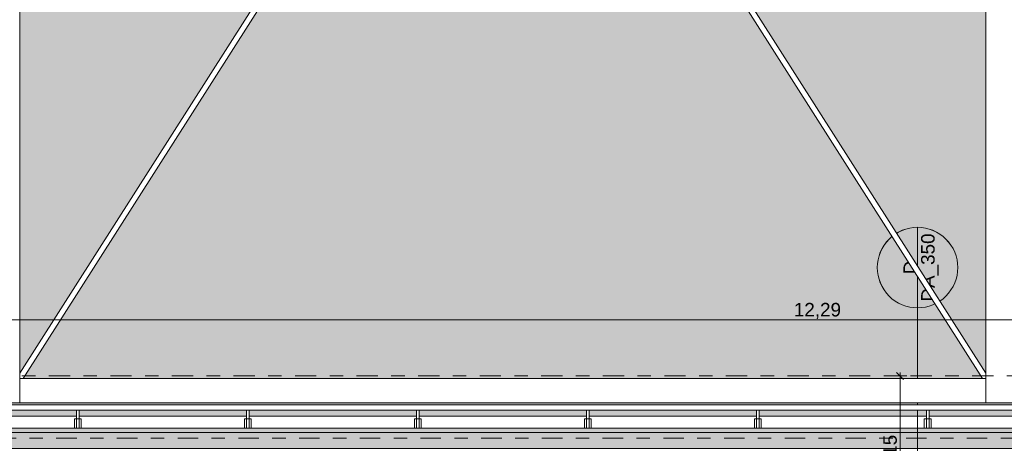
# Model space of a CAD drawing. Header units: metres. Extents: x -180 to 4, y -47 to 4.
# Tile 114 of 256: x -137.22 to -129.88, y -12.2 to -9.04. Entities that reach past the tile are written whole.
import ezdxf

# ---------------------------------------------------------------- set-up
doc = ezdxf.new("R2010")
doc.units = ezdxf.units.M
doc.header["$LTSCALE"] = 0.05
doc.header["$PDMODE"] = 1
doc.header["$PDSIZE"] = -2
for name, pattern in [('ISO-02 Strichlinie', [3.81, 3.048, -0.762]), ('ISO-10 Strichpunktlinie', [4.699, 3.048, -0.762, 0.127, -0.762]), ('Linienart-53', [5.291531, 3.175, -1.058062, 0.352704, -0.705764])]:
    doc.linetypes.add(name, pattern=pattern)
doc.layers.get('0').update_dxf_attribs({"lineweight": 25})
for name, color, linetype, lineweight, true_color in [('30 -36 Dächer- 3 Dachbeläge', 7, 'Continuous', 15, 0x9999ff), ('30 -36 Dächer- 4 Dachbekleidungen', 7, 'Continuous', 9, 0xccccff), ('70 -72 Beschriftung- 1 Beschriftung allgemein', 7, 'Continuous', 9, 0xff6633), ('70 -72 Beschriftung- 7 Detailverweise', 7, 'Continuous', 9, 0x00dd00), ('70 -72 Beschriftung- 7 Detailverweise Linie', 7, 'Continuous', 9, 0x00dd00), ('70 -76 Bemaßung- 2 Allgemein', 7, 'Continuous', 5, 0x6666cc)]:
    doc.layers.add(name, color=color, linetype=linetype, lineweight=lineweight, true_color=true_color)
for name, color, linetype, lineweight in [('60- 61 allgemeine Ausstattung- 4 Terrassen', 7, 'Continuous', 9), ('70 -71 Achsen- 1 Gebäudeachsen', 7, 'Linienart-53', 18), ('70 -72 Beschriftung-14 Schatten', 7, 'Continuous', 5), ('Keine', 7, 'Continuous', 9)]:
    doc.layers.add(name, color=color, linetype=linetype, lineweight=lineweight)
doc.styles.add('Arial', font='arial.ttf')
doc.dimstyles.new('k+k_klein', dxfattribs={"dimtxt": 0.075516, "dimasz": 0.05302, "dimexe": 0.05, "dimexo": 0.15, "dimgap": 0.005, "dimtad": 1, "dimdec": 3, "dimtxsty": 'Arial', "dimblk": 'VW_SLASH-2', "dimblk1": 'VW_SLASH-2', "dimblk2": 'VW_SLASH-2', "dimcen": 0, "dimdle": 0.025, "dimadec": 3, "dimazin": 0, "dimtfac": 0.75, "dimtdec": 3, "dimtix": 1, "dimtmove": 0, "dimatfit": 0, "dimldrblk": 'VW_FILLEDARROW', "dimfxl": 0.1, "dimfxlon": 1, "dimfrac": 2, "dimtolj": 1, "dimarcsym": 0})

# ---------------------------------------------------------------- blocks, each defined once
blk = doc.blocks.new('Gruppe-853')
at = {"layer": '70 -72 Beschriftung- 7 Detailverweise'}
blk.add_line((0.935, 0), (0.335, 0), dxfattribs=at)
at = {"layer": '70 -72 Beschriftung- 7 Detailverweise', "flags": 128}
blk.add_lwpolyline([(0.935, 0), (0.9336, -0.0294), (0.9292, -0.0585), (0.9221, -0.0871), (0.9122, -0.1148), (0.8996, -0.1414), (0.8844, -0.1667), (0.8669, -0.1903), (0.8471, -0.2121), (0.8253, -0.2319), (0.8017, -0.2494), (0.7764, -0.2646), (0.7498, -0.2772), (0.7221, -0.2871), (0.6935, -0.2942), (0.6644, -0.2986), (0.635, -0.3), (0.6056, -0.2986), (0.5765, -0.2942), (0.5479, -0.2871), (0.5202, -0.2772), (0.4936, -0.2646), (0.4683, -0.2494), (0.4447, -0.2319), (0.4229, -0.2121), (0.4031, -0.1903), (0.3856, -0.1667), (0.3704, -0.1414), (0.3578, -0.1148), (0.3479, -0.0871), (0.3408, -0.0585), (0.3364, -0.0294), (0.335, 0), (0.3364, 0.0294), (0.3408, 0.0585), (0.3479, 0.0871), (0.3578, 0.1148), (0.3704, 0.1414), (0.3856, 0.1667), (0.4031, 0.1903), (0.4229, 0.2121), (0.4447, 0.2319), (0.4683, 0.2494), (0.4936, 0.2646), (0.5202, 0.2772), (0.5479, 0.2871), (0.5765, 0.2942), (0.6056, 0.2986), (0.635, 0.3), (0.6644, 0.2986), (0.6935, 0.2942), (0.7221, 0.2871), (0.7498, 0.2772), (0.7764, 0.2646), (0.8017, 0.2494), (0.8253, 0.2319), (0.8471, 0.2121), (0.8669, 0.1903), (0.8844, 0.1667), (0.8996, 0.1414), (0.9122, 0.1148), (0.9221, 0.0871), (0.9292, 0.0585), (0.9336, 0.0294)], close=True, dxfattribs=at)
at = {"layer": '70 -72 Beschriftung- 7 Detailverweise'}
blk.add_point((0.635, 0), dxfattribs=at)
at = {"layer": '70 -72 Beschriftung- 7 Detailverweise', "line_spacing_factor": 0.96878, "style": 'Arial'}
for s, insert, char_height, attachment_point in [('D', (0.635, 0.0046), 0.1007, 8), ('DA_350', (0.635, -0.0267), 0.10069, 2)]:
    blk.add_mtext(s, dxfattribs=dict(at, insert=insert, char_height=char_height, attachment_point=attachment_point))
blk = doc.blocks.new('Referenzmarkierung-53')
at = {"layer": '70 -72 Beschriftung- 7 Detailverweise', "transparency": 33554687}
for q in [(-1.4805, 0), (0.635, 0)]:
    blk.add_line((0, 0), q, dxfattribs=at)
at = {"layer": '70 -72 Beschriftung- 7 Detailverweise', "color": 7, "transparency": 33554687}
blk.add_blockref('Gruppe-853', (0, 0), dxfattribs=at)
blk = doc.blocks.new('Gruppe-1190')
at = {"color": 255}
blk.add_wipeout([(-136.7777, -12.017), (-136.7777, -12.087), (-136.7977, -12.087), (-136.7977, -12.017)], dxfattribs=at).dxf.layer = '30 -36 Dächer- 4 Dachbekleidungen'
at = {"layer": '30 -36 Dächer- 4 Dachbekleidungen', "flags": 128}
for points in [[(-136.7977, -12.017), (-136.8127, -12.017), (-136.8127, -12.087), (-136.7977, -12.087)], [(-136.7777, -12.017), (-136.7777, -12.087), (-136.7977, -12.087), (-136.7977, -12.017)], [(-136.7777, -12.017), (-136.7627, -12.017), (-136.7627, -12.087), (-136.7777, -12.087)]]:
    blk.add_lwpolyline(points, dxfattribs=at)
at = {"color": 255}
blk.add_wipeout([(-136.7777, -12.017), (-136.7777, -11.937), (-136.7977, -11.937), (-136.7977, -12.017)], dxfattribs=at).dxf.layer = '30 -36 Dächer- 4 Dachbekleidungen'
at = {"layer": '30 -36 Dächer- 4 Dachbekleidungen', "flags": 128}
blk.add_lwpolyline([(-136.7777, -12.017), (-136.7777, -11.937), (-136.7977, -11.937), (-136.7977, -12.017)], close=True, dxfattribs=at)
blk = doc.blocks.new('Gruppe-1191')
at = {"color": 255}
blk.add_wipeout([(-135.511, -12.017), (-135.511, -12.087), (-135.531, -12.087), (-135.531, -12.017)], dxfattribs=at).dxf.layer = '30 -36 Dächer- 4 Dachbekleidungen'
at = {"layer": '30 -36 Dächer- 4 Dachbekleidungen', "flags": 128}
for points in [[(-135.531, -12.017), (-135.546, -12.017), (-135.546, -12.087), (-135.531, -12.087)], [(-135.511, -12.017), (-135.511, -12.087), (-135.531, -12.087), (-135.531, -12.017)], [(-135.511, -12.017), (-135.496, -12.017), (-135.496, -12.087), (-135.511, -12.087)]]:
    blk.add_lwpolyline(points, dxfattribs=at)
at = {"color": 255}
blk.add_wipeout([(-135.511, -12.017), (-135.511, -11.937), (-135.531, -11.937), (-135.531, -12.017)], dxfattribs=at).dxf.layer = '30 -36 Dächer- 4 Dachbekleidungen'
at = {"layer": '30 -36 Dächer- 4 Dachbekleidungen', "flags": 128}
blk.add_lwpolyline([(-135.511, -12.017), (-135.511, -11.937), (-135.531, -11.937), (-135.531, -12.017)], close=True, dxfattribs=at)
blk = doc.blocks.new('Gruppe-1192')
at = {"color": 255}
blk.add_wipeout([(-134.2443, -12.017), (-134.2443, -12.087), (-134.2643, -12.087), (-134.2643, -12.017)], dxfattribs=at).dxf.layer = '30 -36 Dächer- 4 Dachbekleidungen'
at = {"layer": '30 -36 Dächer- 4 Dachbekleidungen', "flags": 128}
for points in [[(-134.2643, -12.017), (-134.2793, -12.017), (-134.2793, -12.087), (-134.2643, -12.087)], [(-134.2443, -12.017), (-134.2443, -12.087), (-134.2643, -12.087), (-134.2643, -12.017)], [(-134.2443, -12.017), (-134.2293, -12.017), (-134.2293, -12.087), (-134.2443, -12.087)]]:
    blk.add_lwpolyline(points, dxfattribs=at)
at = {"color": 255}
blk.add_wipeout([(-134.2443, -12.017), (-134.2443, -11.937), (-134.2643, -11.937), (-134.2643, -12.017)], dxfattribs=at).dxf.layer = '30 -36 Dächer- 4 Dachbekleidungen'
at = {"layer": '30 -36 Dächer- 4 Dachbekleidungen', "flags": 128}
blk.add_lwpolyline([(-134.2443, -12.017), (-134.2443, -11.937), (-134.2643, -11.937), (-134.2643, -12.017)], close=True, dxfattribs=at)
blk = doc.blocks.new('Gruppe-1193')
at = {"color": 255}
blk.add_wipeout([(-132.9777, -12.017), (-132.9777, -12.087), (-132.9977, -12.087), (-132.9977, -12.017)], dxfattribs=at).dxf.layer = '30 -36 Dächer- 4 Dachbekleidungen'
at = {"layer": '30 -36 Dächer- 4 Dachbekleidungen', "flags": 128}
for points in [[(-132.9977, -12.017), (-133.0127, -12.017), (-133.0127, -12.087), (-132.9977, -12.087)], [(-132.9777, -12.017), (-132.9777, -12.087), (-132.9977, -12.087), (-132.9977, -12.017)], [(-132.9777, -12.017), (-132.9627, -12.017), (-132.9627, -12.087), (-132.9777, -12.087)]]:
    blk.add_lwpolyline(points, dxfattribs=at)
at = {"color": 255}
blk.add_wipeout([(-132.9777, -12.017), (-132.9777, -11.937), (-132.9977, -11.937), (-132.9977, -12.017)], dxfattribs=at).dxf.layer = '30 -36 Dächer- 4 Dachbekleidungen'
at = {"layer": '30 -36 Dächer- 4 Dachbekleidungen', "flags": 128}
blk.add_lwpolyline([(-132.9777, -12.017), (-132.9777, -11.937), (-132.9977, -11.937), (-132.9977, -12.017)], close=True, dxfattribs=at)
blk = doc.blocks.new('Gruppe-1194')
at = {"color": 255}
blk.add_wipeout([(-131.711, -12.017), (-131.711, -12.087), (-131.731, -12.087), (-131.731, -12.017)], dxfattribs=at).dxf.layer = '30 -36 Dächer- 4 Dachbekleidungen'
at = {"layer": '30 -36 Dächer- 4 Dachbekleidungen', "flags": 128}
for points in [[(-131.731, -12.017), (-131.746, -12.017), (-131.746, -12.087), (-131.731, -12.087)], [(-131.711, -12.017), (-131.711, -12.087), (-131.731, -12.087), (-131.731, -12.017)], [(-131.711, -12.017), (-131.696, -12.017), (-131.696, -12.087), (-131.711, -12.087)]]:
    blk.add_lwpolyline(points, dxfattribs=at)
at = {"color": 255}
blk.add_wipeout([(-131.711, -12.017), (-131.711, -11.937), (-131.731, -11.937), (-131.731, -12.017)], dxfattribs=at).dxf.layer = '30 -36 Dächer- 4 Dachbekleidungen'
at = {"layer": '30 -36 Dächer- 4 Dachbekleidungen', "flags": 128}
blk.add_lwpolyline([(-131.711, -12.017), (-131.711, -11.937), (-131.731, -11.937), (-131.731, -12.017)], close=True, dxfattribs=at)
blk = doc.blocks.new('Gruppe-1195')
at = {"color": 255}
blk.add_wipeout([(-130.4443, -12.017), (-130.4443, -12.087), (-130.4643, -12.087), (-130.4643, -12.017)], dxfattribs=at).dxf.layer = '30 -36 Dächer- 4 Dachbekleidungen'
at = {"layer": '30 -36 Dächer- 4 Dachbekleidungen', "flags": 128}
for points in [[(-130.4643, -12.017), (-130.4793, -12.017), (-130.4793, -12.087), (-130.4643, -12.087)], [(-130.4443, -12.017), (-130.4443, -12.087), (-130.4643, -12.087), (-130.4643, -12.017)], [(-130.4443, -12.017), (-130.4293, -12.017), (-130.4293, -12.087), (-130.4443, -12.087)]]:
    blk.add_lwpolyline(points, dxfattribs=at)
at = {"color": 255}
blk.add_wipeout([(-130.4443, -12.017), (-130.4443, -11.937), (-130.4643, -11.937), (-130.4643, -12.017)], dxfattribs=at).dxf.layer = '30 -36 Dächer- 4 Dachbekleidungen'
at = {"layer": '30 -36 Dächer- 4 Dachbekleidungen', "flags": 128}
blk.add_lwpolyline([(-130.4443, -12.017), (-130.4443, -11.937), (-130.4643, -11.937), (-130.4643, -12.017)], close=True, dxfattribs=at)
blk = doc.blocks.new('Gruppe-1384')
at = {"color": 255, "linetype": 'ISO-02 Strichlinie', "lineweight": 5, "transparency": 33554483}
blk.add_wipeout([(-129.82059596, -0.94704198), (-129.82059596, -11.49704198), (-130.02099996, -11.49704198), (-130.02099996, -11.89704198), (-129.82059596, -11.89704198), (-129.82059596, -12.11704198), (-137.42059596, -12.11704198), (-137.42059596, -11.89704198), (-137.22099996, -11.89704198), (-137.22099996, -11.49704198), (-137.42059596, -11.49704198), (-137.42059596, -0.94704198)], dxfattribs=at).dxf.layer = '60- 61 allgemeine Ausstattung- 4 Terrassen'
at = {"layer": '30 -36 Dächer- 3 Dachbeläge', "linetype": 'Continuous', "lineweight": 0}
blk.add_hatch(color=254, dxfattribs=at).paths.add_polyline_path([(-100.01799996, -12.23704198), (-100.01799996, -12.11704198), (-160.12099996, -12.11704198), (-160.12099996, -31.45204198), (-161.04799996, -31.45204198), (-161.04799996, -31.61704198), (-160.09099996, -31.61704198), (-160.09099996, -39.25704198), (-159.93099996, -39.25704198), (-159.93099996, -12.23704198)])
at = {"layer": '60- 61 allgemeine Ausstattung- 4 Terrassen', "linetype": 'Continuous', "lineweight": 9, "transparency": 33554483}
h = blk.add_hatch(dxfattribs=at)
h.set_pattern_fill('Sand 1 sehr fein SRF', style=0, pattern_type=2)
h.set_pattern_definition([(-22, (-129.5485, -6.532042), (-0.018555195, 0.04226461), [0.000625, -0.061875]), (14, (-129.540251, -6.554718), (-0.037110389, -0.027832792), [0.000625, -0.030625]), (-3.77456, (-129.599014, -6.56915), (-0.01958604, 0.06597403), [0.00028186, -0.09367194]), (-68, (-129.42892, -6.50524), (0.1926424, 0.04408), [0.00028125, -0.09346875]), (96, (-129.562934, -6.596983), (-0.036105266, -0.06319548), [0.0005625, -0.0931875]), (132, (-129.5351, -6.57328), (0.040202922, 0.004123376), [0.0003125, -0.0621875]), (-17, (-129.567055, -6.55678), (0.0930531, 0.02892868), [0.000625, -0.061875]), (-145, (-129.5619, -6.551625), (0.06266964, -0.04009224), [0.000625, -0.061875]), (-137, (-129.57633, -6.548533), (0.0494443, -0.02123569), [0.000625, -0.061875])])
h.paths.add_polyline_path([(-99.84099996, -11.27704198), (-99.35099996, -11.27704198), (-99.35099996, -11.10004198), (-99.54599996, -11.10004198), (-99.54599996, -8.69704198), (-101.84599996, -8.69704198), (-101.84599996, -2.69704198), (-99.54599996, -2.69704198), (-99.54599996, -0.94704198), (-159.62399996, -0.94704198), (-159.62399996, -2.69704198), (-155.87399996, -2.69704198), (-155.87399996, -8.69704198), (-159.62399996, -8.69704198), (-159.62399996, -11.62704198), (-159.80099996, -11.62704198), (-159.80099996, -12.11704198), (-100.01799996, -12.11704198), (-100.01799996, -11.76704198), (-99.84099996, -11.76704198)])
h.paths.add_polyline_path([(-152.82099996, -11.49704198), (-152.42099996, -11.49704198), (-152.42099996, -11.89704198), (-152.82099996, -11.89704198)])
h.paths.add_polyline_path([(-107.22099996, -11.49704198), (-106.82099996, -11.49704198), (-106.82099996, -11.89704198), (-107.22099996, -11.89704198)])
h.paths.add_polyline_path([(-114.82099996, -11.49704198), (-114.42099996, -11.49704198), (-114.42099996, -11.89704198), (-114.82099996, -11.89704198)])
h.paths.add_polyline_path([(-122.42099996, -11.49704198), (-122.02099996, -11.49704198), (-122.02099996, -11.89704198), (-122.42099996, -11.89704198)])
h.paths.add_polyline_path([(-130.02099996, -11.49704198), (-129.62099996, -11.49704198), (-129.62099996, -11.89704198), (-130.02099996, -11.89704198)])
h.paths.add_polyline_path([(-137.62099996, -11.49704198), (-137.22099996, -11.49704198), (-137.22099996, -11.89704198), (-137.62099996, -11.89704198)])
h.paths.add_polyline_path([(-145.22099996, -11.49704198), (-144.82099996, -11.49704198), (-144.82099996, -11.89704198), (-145.22099996, -11.89704198)])
at = {"layer": '30 -36 Dächer- 3 Dachbeläge', "flags": 128}
blk.add_lwpolyline([(-100.01799996, -12.23704198), (-100.01799996, -12.11704198), (-160.12099996, -12.11704198), (-160.12099996, -31.45204198), (-161.04799996, -31.45204198), (-161.04799996, -31.61704198), (-160.09099996, -31.61704198), (-160.09099996, -39.25704198), (-159.93099996, -39.25704198), (-159.93099996, -12.23704198)], close=True, dxfattribs=at)
at = {"layer": '70 -72 Beschriftung- 7 Detailverweise'}
blk.add_line((-130.53, -10.59), (-130.53, -11.19), dxfattribs=at)
at = {"layer": '70 -72 Beschriftung- 7 Detailverweise', "transparency": 33554687}
blk.add_line((-130.53, -11.525), (-130.53, -10.89), dxfattribs=at)
at = {"layer": '70 -72 Beschriftung- 7 Detailverweise', "flags": 128}
blk.add_lwpolyline([(-130.53, -10.59), (-130.50059486, -10.59144458), (-130.4714729, -10.59576442), (-130.4429146, -10.6029179), (-130.41519497, -10.61283614), (-130.38858098, -10.62542362), (-130.36332893, -10.64055912), (-130.33968201, -10.65809686), (-130.31786797, -10.67786797), (-130.29809686, -10.69968201), (-130.28055912, -10.72332893), (-130.26542362, -10.74858098), (-130.25283614, -10.77519497), (-130.2429179, -10.8029146), (-130.23576442, -10.8314729), (-130.23144458, -10.86059486), (-130.23, -10.89), (-130.23144458, -10.91940514), (-130.23576442, -10.9485271), (-130.2429179, -10.9770854), (-130.25283614, -11.00480503), (-130.26542362, -11.03141902), (-130.28055912, -11.05667107), (-130.29809686, -11.08031799), (-130.31786797, -11.10213203), (-130.33968201, -11.12190314), (-130.36332893, -11.13944088), (-130.38858098, -11.15457638), (-130.41519497, -11.16716386), (-130.4429146, -11.1770821), (-130.4714729, -11.18423558), (-130.50059486, -11.18855542), (-130.53, -11.19), (-130.55940514, -11.18855542), (-130.5885271, -11.18423558), (-130.6170854, -11.1770821), (-130.64480503, -11.16716386), (-130.67141902, -11.15457638), (-130.69667107, -11.13944088), (-130.72031799, -11.12190314), (-130.74213203, -11.10213203), (-130.76190314, -11.08031799), (-130.77944088, -11.05667107), (-130.79457638, -11.03141902), (-130.80716386, -11.00480503), (-130.8170821, -10.9770854), (-130.82423558, -10.9485271), (-130.82855542, -10.91940514), (-130.83, -10.89), (-130.82855542, -10.86059486), (-130.82423558, -10.8314729), (-130.8170821, -10.8029146), (-130.80716386, -10.77519497), (-130.79457638, -10.74858098), (-130.77944088, -10.72332893), (-130.76190314, -10.69968201), (-130.74213203, -10.67786797), (-130.72031799, -10.65809686), (-130.69667107, -10.64055912), (-130.67141902, -10.62542362), (-130.64480503, -10.61283614), (-130.6170854, -10.6029179), (-130.5885271, -10.59576442), (-130.55940514, -10.59144458)], close=True, dxfattribs=at)
at = {"layer": '70 -72 Beschriftung- 7 Detailverweise'}
blk.add_point((-130.53, -10.89), dxfattribs=at)
at = {"layer": '70 -72 Beschriftung- 7 Detailverweise', "rotation": 90, "line_spacing_factor": 0.96878, "style": 'Arial'}
for s, insert, char_height, attachment_point in [('DA_350', (-130.50333588, -10.89), 0.100688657, 2), ('D', (-130.53458611, -10.89), 0.10068866, 8)]:
    blk.add_mtext(s, dxfattribs=dict(at, insert=insert, char_height=char_height, attachment_point=attachment_point))
at = {"color": 255}
blk.add_wipeout([(-159.80099996, -11.99704198), (-100.01799996, -11.99704198), (-100.01799996, -12.08704198), (-159.80099996, -12.08704198)], dxfattribs=at).dxf.layer = '30 -36 Dächer- 4 Dachbekleidungen'
at = {"layer": '30 -36 Dächer- 4 Dachbekleidungen', "flags": 128}
blk.add_lwpolyline([(-159.80099996, -11.99704198), (-100.01799996, -11.99704198), (-100.01799996, -12.08704198), (-159.80099996, -12.08704198)], close=True, dxfattribs=at)
at = {"layer": '70 -72 Beschriftung- 7 Detailverweise', "transparency": 33554687}
blk.add_line((-130.53, -11.525), (-130.53, -13.0055255), dxfattribs=at)
at = {"layer": '70 -72 Beschriftung- 7 Detailverweise', "rotation": 90}
blk.add_blockref('Referenzmarkierung-53', (-130.53, -11.525), dxfattribs=at)
at = {"layer": '70 -72 Beschriftung- 1 Beschriftung allgemein', "color": 7}
for name in ['Gruppe-1190', 'Gruppe-1191', 'Gruppe-1192', 'Gruppe-1193', 'Gruppe-1194', 'Gruppe-1195']:
    blk.add_blockref(name, (0, 0), dxfattribs=at)
at = {"color": 255}
blk.add_wipeout([(-159.80099996, -11.91204198), (-100.01799996, -11.91204198), (-100.01799996, -11.95204198), (-159.80099996, -11.95204198)], dxfattribs=at).dxf.layer = '30 -36 Dächer- 4 Dachbekleidungen'
at = {"layer": '30 -36 Dächer- 4 Dachbekleidungen', "flags": 128}
blk.add_lwpolyline([(-159.80099996, -11.91204198), (-100.01799996, -11.91204198), (-100.01799996, -11.95204198), (-159.80099996, -11.95204198)], close=True, dxfattribs=at)
blk = doc.blocks.new('Gruppe-1435')
at = {"color": 255}
blk.add_wipeout([(-137.221, -0.4672), (-130.0466, -11.717), (-130.021, -11.717), (-130.021, -11.6769), (-137.1954, -0.427), (-137.221, -0.427)], dxfattribs=at).dxf.layer = '60- 61 allgemeine Ausstattung- 4 Terrassen'
at = {"layer": '60- 61 allgemeine Ausstattung- 4 Terrassen', "flags": 128}
blk.add_lwpolyline([(-137.221, -0.4672), (-130.0466, -11.717), (-130.021, -11.717), (-130.021, -11.6769), (-137.1954, -0.427), (-137.221, -0.427)], close=True, dxfattribs=at)
at = {"color": 255}
blk.add_wipeout([(-130.021, -0.4672), (-130.021, -0.427), (-130.0466, -0.427), (-137.221, -11.6769), (-137.221, -11.717), (-137.1954, -11.717)], dxfattribs=at).dxf.layer = '60- 61 allgemeine Ausstattung- 4 Terrassen'
at = {"layer": '60- 61 allgemeine Ausstattung- 4 Terrassen', "flags": 128}
blk.add_lwpolyline([(-130.021, -0.4672), (-130.021, -0.427), (-130.0466, -0.427), (-137.221, -11.6769), (-137.221, -11.717), (-137.1954, -11.717)], close=True, dxfattribs=at)
blk = doc.blocks.new('Gruppe-1438')
at = {"layer": '70 -72 Beschriftung-14 Schatten', "linetype": 'Continuous', "lineweight": 0, "transparency": 33554495}
h = blk.add_hatch(color=7, dxfattribs=at)
h.paths.add_polyline_path([(-99.3181, -9.9923), (-99.7998, -11.277), (-99.381, -11.277), (-99.381, -11.1), (-83.518, -11.1), (-83.518, -8.7228), (-97.7878, -8.7228), (-97.4287, -7.9275), (-97.4287, 0.15), (-97.9487, 0.15), (-97.9487, -7.7933), (-105.0287, -7.7933), (-105.0287, 0.15), (-105.5487, 0.15), (-105.5487, -7.7933), (-112.6287, -7.7933), (-112.6287, 0.15), (-113.1487, 0.15), (-113.1487, -7.7933), (-120.2287, -7.7933), (-120.2287, 0.15), (-120.7487, 0.15), (-120.7487, -7.7933), (-127.8287, -7.7933), (-127.8287, 0.15), (-128.3487, 0.15), (-128.3487, -7.7933), (-135.4287, -7.7933), (-135.4287, 0.15), (-135.9487, 0.15), (-135.9487, -7.7933), (-143.0287, -7.7933), (-143.0287, 0.15), (-143.5487, 0.15), (-143.5487, -7.7933), (-150.6287, -7.7933), (-150.6287, 0.15), (-151.1487, 0.15), (-151.1487, -7.7933), (-158.2287, -7.7933), (-158.2287, 0.15), (-158.7487, 0.15), (-158.7487, -0.087), (-159.801, -0.087), (-159.801, -9.1985), (-166.4632, -9.1985), (-166.4632, -0.057), (-166.9832, -0.057), (-166.9832, -9.1985), (-174.0632, -9.1985), (-174.0632, -0.027), (-174.5832, -0.027), (-174.5832, -9.1985), (-175.221, -10.6111), (-175.221, -11.897), (-174.0632, -9.3327), (-167.0438, -9.3327), (-167.621, -10.6111), (-167.621, -11.897), (-166.4632, -9.3327), (-159.801, -9.3327), (-159.801, -10.1239), (-160.021, -10.6111), (-160.021, -11.897), (-159.831, -11.4762), (-159.831, -12.1155), (-158.8723, -9.9923), (-152.1416, -9.9923), (-152.421, -10.6111), (-152.421, -11.897), (-151.561, -9.9923), (-144.5416, -9.9923), (-144.821, -10.6111), (-144.821, -11.897), (-143.961, -9.9923), (-136.9416, -9.9923), (-137.221, -10.6111), (-137.221, -11.897), (-136.361, -9.9923), (-129.3416, -9.9923), (-129.621, -10.6111), (-129.621, -11.897), (-128.761, -9.9923), (-121.7416, -9.9923), (-122.021, -10.6111), (-122.021, -11.897), (-121.161, -9.9923), (-114.1416, -9.9923), (-114.421, -10.6111), (-114.421, -11.897), (-113.561, -9.9923), (-106.5416, -9.9923), (-106.821, -10.6111), (-106.821, -11.897), (-105.961, -9.9923)])
h.paths.add_polyline_path([(-151.2093, -7.9275), (-152.081, -9.8581), (-158.8117, -9.8581), (-158.7093, -9.6311), (-158.7093, -8.9919), (-158.2287, -7.9275)])
h.paths.add_polyline_path([(-99.2677, -9.8581), (-105.9004, -9.8581), (-105.0287, -7.9275), (-98.0093, -7.9275), (-98.3684, -8.7228), (-98.8421, -8.7228)])
h.paths.add_polyline_path([(-112.6287, -7.9275), (-105.6093, -7.9275), (-106.481, -9.8581), (-113.5004, -9.8581)])
h.paths.add_polyline_path([(-120.2287, -7.9275), (-113.2093, -7.9275), (-114.081, -9.8581), (-121.1004, -9.8581)])
h.paths.add_polyline_path([(-127.8287, -7.9275), (-120.8093, -7.9275), (-121.681, -9.8581), (-128.7004, -9.8581)])
h.paths.add_polyline_path([(-135.4287, -7.9275), (-128.4093, -7.9275), (-129.281, -9.8581), (-136.3004, -9.8581)])
h.paths.add_polyline_path([(-143.0287, -7.9275), (-136.0093, -7.9275), (-136.881, -9.8581), (-143.9004, -9.8581)])
h.paths.add_polyline_path([(-150.6287, -7.9275), (-143.6093, -7.9275), (-144.481, -9.8581), (-151.5004, -9.8581)])
at = {"color": 255, "lineweight": 9}
for points in [[(-137.621, -0.247), (-137.221, -0.247), (-137.221, -11.897), (-137.621, -11.897)], [(-130.021, -0.247), (-129.621, -0.247), (-129.621, -11.897), (-130.021, -11.897)]]:
    blk.add_wipeout(points, dxfattribs=at).dxf.layer = '60- 61 allgemeine Ausstattung- 4 Terrassen'
at = {"layer": '60- 61 allgemeine Ausstattung- 4 Terrassen', "lineweight": 9, "flags": 128}
for points in [[(-137.621, -0.247), (-137.221, -0.247), (-137.221, -11.897), (-137.621, -11.897)], [(-130.021, -0.247), (-129.621, -0.247), (-129.621, -11.897), (-130.021, -11.897)]]:
    blk.add_lwpolyline(points, close=True, dxfattribs=at)
at = {"color": 255, "lineweight": 9}
blk.add_wipeout([(-137.221, -11.717), (-130.021, -11.717), (-130.021, -11.897), (-137.221, -11.897)], dxfattribs=at).dxf.layer = '60- 61 allgemeine Ausstattung- 4 Terrassen'
at = {"layer": '60- 61 allgemeine Ausstattung- 4 Terrassen', "lineweight": 9, "flags": 128}
blk.add_lwpolyline([(-137.221, -11.717), (-130.021, -11.717), (-130.021, -11.897), (-137.221, -11.897)], close=True, dxfattribs=at)
at = {"layer": '60- 61 allgemeine Ausstattung- 4 Terrassen', "color": 7}
blk.add_blockref('Gruppe-1435', (0, 0), dxfattribs=at)
blk = doc.blocks.new('_Dach_2D (2D)')
at = {"layer": '60- 61 allgemeine Ausstattung- 4 Terrassen', "color": 7}
blk.add_blockref('Gruppe-1384', (0, 0), dxfattribs=at)
blk.add_blockref('Gruppe-1438', (0, 0), dxfattribs=at)
blk = doc.blocks.new('VW_SLASH-2')
at = {"color": 0, "linetype": 'ByBlock', "lineweight": -2, "transparency": 16777216}
blk.add_line((0.47, 0), (-1, 0), dxfattribs=at)
at = {"color": 0, "lineweight": 5, "transparency": 16777216, "flags": 128}
blk.add_lwpolyline([(0.5, 0.5), (-0.5, -0.5)], dxfattribs=at)
blk = doc.blocks.new('*D2465')
at = {"layer": '70 -76 Bemaßung- 2 Allgemein', "color": 0, "lineweight": -2}
for p, q in [((-130.76, -11.697), (-130.61, -11.697)), ((-130.66, -12.794), (-130.66, -11.7501)), ((-130.76, -12.847), (-130.61, -12.847))]:
    blk.add_line(p, q, dxfattribs=at)
at = {"layer": 'Defpoints', "color": 0}
for p in [(-132.6775, -11.697), (-130.66, -11.697), (-133.134, -12.847)]:
    blk.add_point(p, dxfattribs=at)
at = {"layer": '70 -76 Bemaßung- 2 Allgemein', "color": 0, "lineweight": -2, "xscale": 0.05302001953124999, "yscale": 0.05302001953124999, "zscale": 0.05302001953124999}
for p, rotation in [((-130.66, -11.697), 90), ((-130.66, -12.847), 270)]:
    blk.add_blockref('VW_SLASH-2', p, dxfattribs=dict(at, rotation=rotation))
at = {"layer": '70 -76 Bemaßung- 2 Allgemein', "color": 0, "insert": (-130.7255, -12.272), "char_height": 0.10069, "attachment_point": 5, "rotation": 90, "style": 'Arial'}
blk.add_mtext('\\A1;1,15', dxfattribs=at)
blk = doc.blocks.new('VW_FILLEDARROW')
at = {"linetype": 'Continuous', "lineweight": 0, "transparency": 16777216}
blk.add_hatch(color=0, dxfattribs=at).paths.add_polyline_path([(-2.83, 0.76), (0, 0), (-2.83, -0.76)])
at = {"color": 0, "lineweight": 5, "transparency": 16777216, "flags": 128}
blk.add_lwpolyline([(-2.83, 0.76), (0, 0), (-2.83, -0.76)], close=True, dxfattribs=at)
blk = doc.blocks.new('*D2466')
at = {"layer": '70 -76 Bemaßung- 2 Allgemein', "color": 0, "lineweight": -2}
for p, q in [((-130.76, -12.847), (-130.61, -12.847)), ((-130.66, -14.294), (-130.66, -12.9001)), ((-130.76, -14.347), (-130.61, -14.347))]:
    blk.add_line(p, q, dxfattribs=at)
at = {"layer": 'Defpoints', "color": 0}
for p in [(-133.134, -12.847), (-130.66, -12.847), (-133.134, -14.347)]:
    blk.add_point(p, dxfattribs=at)
at = {"layer": '70 -76 Bemaßung- 2 Allgemein', "color": 0, "lineweight": -2, "xscale": 0.05302001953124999, "yscale": 0.05302001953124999, "zscale": 0.05302001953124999}
for p, rotation in [((-130.66, -12.847), 90), ((-130.66, -14.347), 270)]:
    blk.add_blockref('VW_SLASH-2', p, dxfattribs=dict(at, rotation=rotation))
at = {"layer": '70 -76 Bemaßung- 2 Allgemein', "color": 0, "insert": (-130.7255, -13.597), "char_height": 0.10069, "attachment_point": 5, "rotation": 90, "style": 'Arial'}
blk.add_mtext('\\A1;1,50', dxfattribs=at)
blk = doc.blocks.new('*D2473')
at = {"layer": '70 -76 Bemaßung- 2 Allgemein', "color": 0, "lineweight": -2}
for p, q in [((-137.421, -11.1784), (-137.421, -11.3284)), ((-125.131, -11.1784), (-125.131, -11.3284)), ((-125.184, -11.2784), (-137.368, -11.2784))]:
    blk.add_line(p, q, dxfattribs=at)
at = {"layer": 'Defpoints', "color": 0}
for p in [(-137.421, -10.7891), (-125.131, -10.887), (-137.421, -11.2784)]:
    blk.add_point(p, dxfattribs=at)
at = {"layer": '70 -76 Bemaßung- 2 Allgemein', "color": 0, "lineweight": -2, "xscale": 0.05302001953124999, "yscale": 0.05302001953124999, "zscale": 0.05302001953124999, "rotation": 180}
blk.add_blockref('VW_SLASH-2', (-137.421, -11.2784), dxfattribs=at)
at = {"layer": '70 -76 Bemaßung- 2 Allgemein', "color": 0, "lineweight": -2, "xscale": 0.05302001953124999, "yscale": 0.05302001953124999, "zscale": 0.05302001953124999}
blk.add_blockref('VW_SLASH-2', (-125.131, -11.2784), dxfattribs=at)
at = {"layer": '70 -76 Bemaßung- 2 Allgemein', "color": 0, "insert": (-131.276, -11.2129), "char_height": 0.10069, "attachment_point": 5, "style": 'Arial'}
blk.add_mtext('\\A1;12,29', dxfattribs=at)
blk = doc.blocks.new('_Achsen (3D)')
at = {"layer": '70 -71 Achsen- 1 Gebäudeachsen', "transparency": 33554687}
blk.add_line((-179.668, -11.697), (3.826, -11.697), dxfattribs=at)
blk = doc.blocks.new('Gruppe-2000')
at = {"layer": '70 -76 Bemaßung- 2 Allgemein'}
for base, p1, p2, text, picture, middle in [((-130.66, -11.697042), (-133.134, -12.847042), (-132.677537, -11.697042), '1,15', '*D2465', (-130.725464, -12.272042)), ((-130.66, -12.847042), (-133.134, -14.347042), (-133.134, -12.847042), '1,50', '*D2466', (-130.725464, -13.597042))]:
    dim = blk.add_linear_dim(base=base, p1=p1, p2=p2, angle=270, text=text, dimstyle='k+k_klein', override={"dimtxt": 0.100689, "dimgap": 0.005, "dimdec": 5, "dimpost": '<>', "dimtxsty": 'Arial', "dimtmove": 2}, dxfattribs=at)
    dim.commit()
    dim.dimension.update_dxf_attribs({"geometry": picture, "text_midpoint": middle})
blk = doc.blocks.new('Gruppe-2001')
at = {"layer": '70 -76 Bemaßung- 2 Allgemein'}
dim = blk.add_linear_dim(base=(-137.42099996, -11.27840949), p1=(-125.13099996, -10.88704198), p2=(-137.42099996, -10.78912776), text='12,29', dimstyle='k+k_klein', override={"dimtxt": 0.100689, "dimgap": 0.005, "dimdec": 8, "dimpost": '<>', "dimtxsty": 'Arial', "dimtmove": 2}, dxfattribs=at)
dim.commit()
dim.dimension.update_dxf_attribs({"geometry": '*D2473', "text_midpoint": (-131.27599996, -11.21294595)})
blk = doc.blocks.new('_Dach_2D Bemaßung_ Beschriftung (2D)')
at = {"layer": '70 -72 Beschriftung- 7 Detailverweise Linie', "linetype": 'ISO-10 Strichpunktlinie', "flags": 128}
blk.add_lwpolyline([(-176.32, 0.3208767), (-99.01, 0.3208767), (-99.01, -12.16), (-176.32, -12.16)], close=True, dxfattribs=at)
at = {"layer": '70 -76 Bemaßung- 2 Allgemein'}
for name in ['Gruppe-2001', 'Gruppe-2000']:
    blk.add_blockref(name, (0, 0), dxfattribs=at)

msp = doc.modelspace()

# ---------------------------------------------------------------- block references
at = {"layer": 'Keine', "color": 1}
msp.add_blockref('_Dach_2D (2D)', (0, 0), dxfattribs=at)

# ---------------------------------------------------------------- next in the draw order: block references
msp.add_blockref('_Dach_2D Bemaßung_ Beschriftung (2D)', (0, 0), dxfattribs=at)

# ---------------------------------------------------------------- next in the draw order: block references
msp.add_blockref('_Achsen (3D)', (0, 0), dxfattribs=at)

doc.saveas('drawing.dxf')
